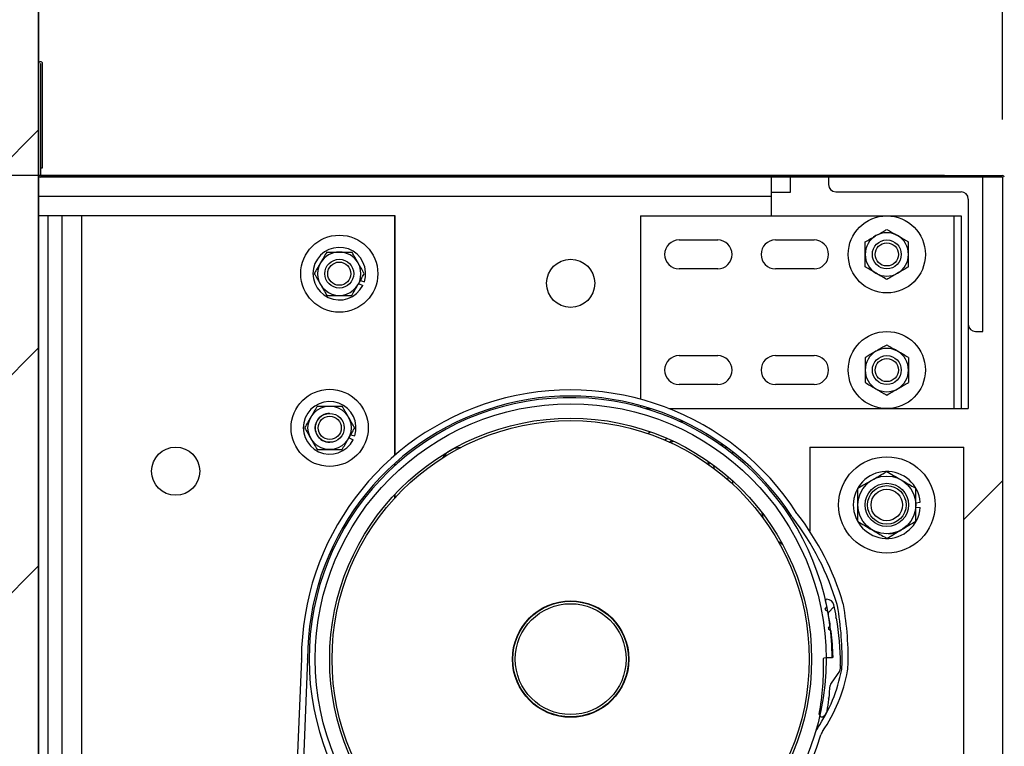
# Model space of a CAD drawing. Header units: inches. Extents: x 170 to 312, y 215 to 248.
# Tile 41 of 216: x 185.349 to 186.147, y 224.423 to 225.012. Entities that reach past the tile are written whole.
import ezdxf

# ---------------------------------------------------------------- set-up
doc = ezdxf.new("R2010")
doc.units = ezdxf.units.IN
doc.header["$LTSCALE"] = 0.25
doc.header["$MEASUREMENT"] = 0
doc.layers.add('ANNOTATIONS', color=1, linetype='Continuous')
doc.layers.add('STANDARD MOTOR RH', color=7, linetype='Continuous')
doc.styles.add('ARIAL', font='arial.ttf', dxfattribs={"height": 0.09375})
doc.dimstyles.new('STANDARD$0', dxfattribs={"dimtxt": 0.09375, "dimasz": 0.09375, "dimexe": 0.03125, "dimexo": 0.046875, "dimgap": 0.09, "dimtad": 0, "dimtih": 1, "dimtoh": 1, "dimdec": 4, "dimzin": 0, "dimdsep": 46, "dimtxsty": 'ARIAL', "dimcen": 0.09, "dimadec": 0, "dimazin": 0, "dimtfac": 1, "dimtdec": 4, "dimtofl": 0, "dimtmove": 0, "dimatfit": 1, "dimfxl": 1, "dimtolj": 1, "dimtzin": 0, "dimarcsym": 0})

# ---------------------------------------------------------------- blocks, each defined once
blk = doc.blocks.new('*D295')
at = {"layer": 'ANNOTATIONS', "color": 0, "lineweight": -2, "transparency": 16777216}
for p, q in [((184.26287, 225.07136), (184.26287, 225.16511)), ((184.26287, 225.16511), (184.35662, 225.16511)), ((185.31861, 224.97761), (184.23162, 224.97761)), ((186.09826, 224.88534), (184.23162, 224.88534)), ((184.26287, 224.79159), (184.26287, 224.69784))]:
    blk.add_line(p, q, dxfattribs=at)
at = {"layer": 'ANNOTATIONS', "color": 0, "transparency": 16777216}
for points in [[(184.24724, 225.07136), (184.27849, 225.07136), (184.26287, 224.97761)], [(184.24724, 224.79159), (184.27849, 224.79159), (184.26287, 224.88534)]]:
    blk.add_solid(points, dxfattribs=at)
at = {"layer": 'defpoints', "color": 0, "transparency": 16777216}
for p in [(185.36548, 224.97761), (184.26287, 224.88534), (186.14514, 224.88534)]:
    blk.add_point(p, dxfattribs=at)
at = {"layer": 'ANNOTATIONS', "color": 0, "transparency": 16777216, "insert": (184.60531, 225.16511), "char_height": 0.09375, "attachment_point": 5, "style": 'ARIAL'}
blk.add_mtext('\\A1;1 1/2"', dxfattribs=at)
blk = doc.blocks.new('*D272')
at = {"layer": 'ANNOTATIONS', "color": 0, "lineweight": -2, "transparency": 16777216}
for p, q in [((185.36241, 225.02291), (185.36241, 225.58681)), ((186.14514, 224.93074), (186.14514, 225.58681)), ((185.45616, 225.55556), (185.46626, 225.55556)), ((186.05139, 225.55556), (186.03648, 225.55556))]:
    blk.add_line(p, q, dxfattribs=at)
at = {"layer": 'ANNOTATIONS', "color": 0, "transparency": 16777216}
for points in [[(185.45616, 225.57118), (185.45616, 225.53993), (185.36241, 225.55556)], [(186.05139, 225.57118), (186.05139, 225.53993), (186.14514, 225.55556)]]:
    blk.add_solid(points, dxfattribs=at)
at = {"layer": 'defpoints', "color": 0, "transparency": 16777216}
for p in [(186.14514, 225.55556), (185.36241, 224.97604), (186.14514, 224.88386)]:
    blk.add_point(p, dxfattribs=at)
at = {"layer": 'ANNOTATIONS', "color": 0, "transparency": 16777216, "insert": (185.75137, 225.55556), "char_height": 0.09375, "attachment_point": 5, "style": 'ARIAL'}
blk.add_mtext('\\A1;12 3/4"', dxfattribs=at)
blk = doc.blocks.new('*D273')
at = {"layer": 'ANNOTATIONS', "color": 0, "lineweight": -2, "transparency": 16777216}
for p, q in [((186.19201, 224.88534), (186.59054, 224.88534)), ((186.55929, 224.79159), (186.55929, 224.63171)), ((186.55929, 224.19489), (186.55929, 224.35476)), ((186.19201, 224.10114), (186.59054, 224.10114))]:
    blk.add_line(p, q, dxfattribs=at)
at = {"layer": 'ANNOTATIONS', "color": 0, "transparency": 16777216}
for points in [[(186.54366, 224.79159), (186.57491, 224.79159), (186.55929, 224.88534)], [(186.54366, 224.19489), (186.57491, 224.19489), (186.55929, 224.10114)]]:
    blk.add_solid(points, dxfattribs=at)
at = {"layer": 'defpoints', "color": 0, "transparency": 16777216}
for p in [(186.14514, 224.88534), (186.14514, 224.10114), (186.55929, 224.10114)]:
    blk.add_point(p, dxfattribs=at)
at = {"layer": 'ANNOTATIONS', "color": 0, "transparency": 16777216, "insert": (186.55929, 224.49324), "char_height": 0.09375, "attachment_point": 5, "style": 'ARIAL'}
blk.add_mtext('\\A1;12 1/2"', dxfattribs=at)
blk = doc.blocks.new('*D274')
at = {"layer": 'ANNOTATIONS', "color": 0, "lineweight": -2, "transparency": 16777216}
for p, q in [((186.19349, 224.88534), (186.59054, 224.88534)), ((186.55929, 224.79159), (186.55929, 224.63171)), ((186.55929, 224.19489), (186.55929, 224.35476)), ((186.19201, 224.10114), (186.59054, 224.10114))]:
    blk.add_line(p, q, dxfattribs=at)
at = {"layer": 'ANNOTATIONS', "color": 0, "transparency": 16777216}
for points in [[(186.54366, 224.79159), (186.57491, 224.79159), (186.55929, 224.88534)], [(186.54366, 224.19489), (186.57491, 224.19489), (186.55929, 224.10114)]]:
    blk.add_solid(points, dxfattribs=at)
at = {"layer": 'defpoints', "color": 0, "transparency": 16777216}
for p in [(186.14661, 224.88534), (186.14514, 224.10114), (186.55929, 224.10114)]:
    blk.add_point(p, dxfattribs=at)
at = {"layer": 'ANNOTATIONS', "color": 0, "transparency": 16777216, "insert": (186.55929, 224.49324), "char_height": 0.09375, "attachment_point": 5, "style": 'ARIAL'}
blk.add_mtext('\\A1;12 1/2"', dxfattribs=at)
blk = doc.blocks.new('*D276')
at = {"layer": 'ANNOTATIONS', "color": 0, "lineweight": -2, "transparency": 16777216}
for p, q in [((186.19201, 224.88534), (187.02662, 224.88534)), ((186.99537, 224.79159), (186.99537, 224.28873)), ((186.99537, 223.50886), (186.99537, 224.01172)), ((185.41076, 223.41511), (187.02662, 223.41511))]:
    blk.add_line(p, q, dxfattribs=at)
at = {"layer": 'ANNOTATIONS', "color": 0, "transparency": 16777216}
for points in [[(186.97975, 224.79159), (187.011, 224.79159), (186.99537, 224.88534)], [(186.97975, 223.50886), (187.011, 223.50886), (186.99537, 223.41511)]]:
    blk.add_solid(points, dxfattribs=at)
at = {"layer": 'defpoints', "color": 0, "transparency": 16777216}
for p in [(186.14514, 224.88534), (186.99537, 224.88534), (185.36389, 223.41511)]:
    blk.add_point(p, dxfattribs=at)
at = {"layer": 'ANNOTATIONS', "color": 0, "transparency": 16777216, "insert": (186.99537, 224.15023), "char_height": 0.09375, "attachment_point": 5, "style": 'ARIAL'}
blk.add_mtext('\\A1;23 1/2"', dxfattribs=at)

msp = doc.modelspace()

# ---------------------------------------------------------------- hatches: boundary and pattern name
at = {"layer": 'STANDARD MOTOR RH'}
h = msp.add_hatch(dxfattribs=at)
h.set_pattern_fill('ANSI31', color=256, style=0)
h.set_pattern_definition([(45, (0.06046, -31.62213), (-0.08838835, 0.08838835), [])])
edge = h.paths.add_edge_path()
edge.add_line((184.84826, 226.02602), (184.84826, 223.41511))
edge.add_line((184.84826, 223.41511), (185.36389, 223.41511))
edge.add_line((185.36389, 226.02602), (185.36389, 223.41511))
edge = h.paths.add_edge_path()
edge.add_line((184.80187, 226.02602), (185.08898, 226.02602))
edge.add_line((185.08898, 226.02602), (185.08898, 225.95732))
edge.add_line((185.08898, 225.95732), (185.12739, 226.09068))
edge.add_line((185.12739, 226.09068), (185.12739, 226.02602))
edge.add_line((185.12739, 226.02602), (185.42258, 226.02602))
h = msp.add_hatch(dxfattribs=at)
h.set_pattern_fill('ANSI38', color=256, style=0)
h.set_pattern_definition([(45, (183.51381, 206.48444), (-0.08838835, 0.08838835), []), (135, (183.51381, 206.48444), (-0.26516504, 0.08838835), [0.3125, -0.1875])])
edge = h.paths.add_edge_path(flags=0)
edge.add_arc((185.78142, 224.48773), 0.21875, -10.27123, 1.55849, ccw=False)
edge.add_arc((185.99859, 224.44838), 0.00195, 169.73019, 290.16651)
edge.add_arc((185.99724, 224.45204), 0.00586, 290.16786, 350.61117)
edge.add_arc((185.78142, 224.48773), 0.22461, 350.61117, 353.06275)
edge.add_line((186.00439, 224.4606), (186.00384, 224.46129))
edge.add_line((186.00384, 224.46129), (186.00453, 224.46184))
edge.add_arc((185.78142, 224.48773), 0.22461, 353.38092, 355.94315)
edge.add_arc((186.00936, 224.47156), 0.00391, 144.58538, 175.94315, ccw=False)
edge.add_line((186.00618, 224.47383), (186.01311, 224.48357))
edge.add_arc((186.00993, 224.48584), 0.00391, 324.58538, 359.52528)
edge.add_arc((185.78142, 224.48773), 0.23242, 359.52528, 360.0672)
edge.add_line((186.01384, 224.488), (186.01322, 224.48863))
edge.add_line((186.01322, 224.48863), (186.01384, 224.48925))
edge.add_arc((185.78142, 224.48773), 0.23242, 0.37559, 9.56785)
edge.add_line((186.01061, 224.52636), (186.00989, 224.52687))
edge.add_line((186.00989, 224.52687), (186.0104, 224.52759))
edge.add_arc((185.78142, 224.48773), 0.23242, 9.87553, 12.26845)
edge.add_arc((186.00281, 224.53587), 0.00586, 12.26845, 91.33603)
edge.add_arc((186.0027, 224.54075), 0.000977, 91.33603, 193.47583)
edge.add_arc((185.78142, 224.48773), 0.22656, 12.34494, 13.47583, ccw=False)
edge.add_arc((186.00213, 224.53603), 0.000625, -33.27759, 12.34494, ccw=False)
edge.add_line((186.00266, 224.53569), (186.00144, 224.53383))
edge.add_arc((186.00196, 224.53349), 0.000625, 146.72241, 236.72182)
edge.add_line((186.00162, 224.53296), (186.00348, 224.53174))
edge.add_arc((186.00313, 224.53122), 0.000625, 11.09851, 56.72182, ccw=False)
edge.add_arc((185.78142, 224.48773), 0.22656, 8.34495, 11.09851, ccw=False)
edge.add_arc((186.00497, 224.52052), 0.000625, -37.27826, 8.34495, ccw=False)
edge.add_line((186.00546, 224.52014), (186.00412, 224.51837))
edge.add_arc((186.00461, 224.51799), 0.000625, 142.72174, 232.72211)
edge.add_line((186.00423, 224.51749), (186.00601, 224.51615))
edge.add_arc((186.00563, 224.51565), 0.000625, 7.09848, 52.72211, ccw=False)
edge.add_arc((185.78142, 224.48773), 0.22656, 1.88019, 7.09848, ccw=False)
edge.add_arc((186.00724, 224.49514), 0.000625, -88.27838, 1.88019, ccw=False)
edge.add_line((186.00726, 224.49452), (186.0007, 224.49432))
edge.add_arc((186.00071, 224.49369), 0.000625, 91.72162, 181.55849)

# ---------------------------------------------------------------- linework, layer by layer
for p, q in [((185.36389, 220.41511), (185.36389, 226.02602)), ((185.36389, 226.02602), (185.36389, 223.41511)), ((185.36536, 224.97601), (185.36536, 224.88534)), ((185.36561, 224.89168), (185.36561, 224.97601)), ((185.36708, 224.89168), (185.36708, 224.97601)), ((185.36561, 224.89168), (185.36708, 224.89168)), ((186.14514, 224.88386), (185.36389, 224.88386)), ((185.36536, 224.88534), (186.14514, 224.88534)), ((185.95764, 224.88386), (185.95764, 224.85261)), ((185.97326, 224.87183), (185.97326, 224.88386)), ((186.00414, 224.88386), (186.00414, 224.878)), ((186.12914, 224.75886), (186.12914, 224.88386)), ((186.14514, 224.88386), (186.14514, 224.10261)), ((185.95764, 224.86824), (185.36389, 224.86824)), ((185.95764, 224.87183), (185.97326, 224.87183)), ((186.01, 224.87214), (186.11156, 224.87214)), ((186.11742, 224.86628), (186.11742, 224.69636)), ((185.65289, 224.85261), (185.36389, 224.85261)), ((185.37132, 224.85261), (185.37132, 223.98124)), ((185.38304, 224.10261), (185.38304, 224.85261)), ((185.39867, 224.85261), (185.39867, 224.10261)), ((185.65257, 224.65843), (185.65257, 224.85261)), ((185.65289, 224.6587), (185.65289, 224.85261)), ((185.8518, 224.85261), (185.8518, 224.70396)), ((185.8518, 224.85261), (186.11156, 224.85261)), ((186.1057, 224.85261), (186.1057, 224.69636)), ((186.11156, 224.85261), (186.11156, 224.69636)), ((185.88305, 224.83308), (185.9143, 224.83308)), ((185.96117, 224.83308), (185.99242, 224.83308)), ((185.9143, 224.80964), (185.88305, 224.80964)), ((185.99242, 224.80964), (185.96117, 224.80964)), ((185.62331, 224.79777), (185.62666, 224.79607)), ((185.62472, 224.8002), (185.62794, 224.79916)), ((186.12328, 224.75886), (186.12914, 224.75886)), ((185.88305, 224.73933), (185.9143, 224.73933)), ((185.96117, 224.73933), (185.99242, 224.73933)), ((185.9143, 224.71589), (185.88305, 224.71589)), ((185.99242, 224.71589), (185.96117, 224.71589)), ((185.8518, 224.69885), (185.8518, 224.69748)), ((185.85766, 224.69715), (185.85766, 224.69636)), ((185.85567, 224.69636), (185.86017, 224.69636)), ((185.87484, 224.69636), (186.11742, 224.69636)), ((185.88281, 224.6862), (185.88606, 224.68617)), ((185.6155, 224.67277), (185.61885, 224.67106)), ((185.61691, 224.6752), (185.62013, 224.67416)), ((185.85782, 224.67615), (185.85955, 224.67762)), ((185.87109, 224.67105), (185.87343, 224.67217)), ((185.87504, 224.66905), (185.87692, 224.67013)), ((185.91676, 224.66844), (185.91841, 224.66565)), ((185.98889, 224.66511), (186.11389, 224.66511)), ((185.98889, 224.66511), (185.98889, 224.59695)), ((186.11389, 224.32136), (186.11389, 224.66511)), ((185.92231, 224.66445), (185.91969, 224.66473)), ((185.92639, 224.66135), (185.92639, 224.65966)), ((185.65257, 224.65008), (185.65257, 224.65187)), ((185.65289, 224.65036), (185.65289, 224.65215)), ((185.90744, 224.65021), (185.90744, 224.65274)), ((185.91095, 224.65051), (185.91115, 224.64793)), ((185.92639, 224.63788), (185.92639, 224.63523)), ((186.14514, 224.63777), (186.11389, 224.60652)), ((185.65257, 224.62387), (185.65257, 224.62674)), ((185.65289, 224.62421), (185.65289, 224.62707)), ((186.07482, 224.62008), (186.07846, 224.62037)), ((186.07482, 224.61639), (186.07846, 224.61611)), ((186.00144, 224.53383), (186.00266, 224.53569)), ((186.00348, 224.53174), (186.00162, 224.53296)), ((186.0104, 224.52759), (186.00989, 224.52687)), ((186.00989, 224.52687), (186.01061, 224.52636)), ((186.01115, 224.523), (186.01115, 224.523)), ((186.00412, 224.51837), (186.00546, 224.52014)), ((186.00601, 224.51615), (186.00423, 224.51749)), ((185.57693, 224.49333), (185.53973, 223.57286)), ((185.58185, 224.49314), (185.54465, 223.57286)), ((186.0007, 224.49432), (186.00726, 224.49452)), ((186.00216, 224.49448), (186.00708, 224.49451)), ((186.01384, 224.48925), (186.01322, 224.48863)), ((186.01311, 224.48357), (186.00618, 224.47383)), ((186.01322, 224.48863), (186.01384, 224.488)), ((186.00453, 224.46184), (186.00384, 224.46129)), ((186.00384, 224.46129), (186.00439, 224.4606)), ((186.00395, 224.45722), (186.00395, 224.45722))]:
    msp.add_line(p, q, dxfattribs=at)
at = {"layer": 'STANDARD MOTOR RH', "flags": 128}
for points in [[(185.87562, 224.66905), (185.87794, 224.6698), (185.87839, 224.66992)], [(185.90715, 224.65085), (185.90664, 224.65323), (185.90652, 224.65368)], [(185.92261, 224.64121), (185.92252, 224.64065), (185.9222, 224.63899)], [(185.95147, 224.60703), (185.95145, 224.60709), (185.95036, 224.61178)], [(185.96712, 224.5858), (185.96423, 224.58794), (185.96325, 224.58876)]]:
    msp.add_lwpolyline(points, dxfattribs=at)
at = {"layer": 'STANDARD MOTOR RH'}
for centre, radius in [((186.05139, 224.82136), 0.03125), ((185.60764, 224.80574), 0.03125), ((186.05139, 224.82136), 0.01172), ((186.05139, 224.82136), 0.00939), ((185.60764, 224.80574), 0.01172), ((185.79514, 224.79793), 0.01953), ((185.60764, 224.80574), 0.00939), ((186.05139, 224.72761), 0.03125), ((186.05139, 224.72761), 0.01172), ((186.05139, 224.72761), 0.00939), ((185.59982, 224.68074), 0.03125), ((185.59982, 224.68074), 0.01756), ((185.79514, 224.49324), 0.20703), ((185.59989, 224.68074), 0.01172), ((185.59989, 224.68074), 0.00939), ((185.79514, 224.49324), 0.19531), ((185.79514, 224.49324), 0.19336), ((185.47502, 224.64558), 0.01953), ((186.05139, 224.61824), 0.03906), ((186.05139, 224.61824), 0.02344), ((186.05139, 224.61824), 0.01758), ((186.05139, 224.61824), 0.01563), ((186.05139, 224.61824), 0.01276), ((185.79514, 224.49324), 0.04719), ((185.79514, 224.49324), 0.04688), ((185.79514, 224.49324), 0.04492)]:
    msp.add_circle(centre, radius, dxfattribs=at)
for centre, radius, start, end in [((185.36548, 224.97601), 0.0016, 0, 180), ((185.36548, 224.97601), 0.000123, 0, 180), ((185.36536, 224.88534), 0.00148, 180, 270), ((186.14514, 224.88386), 0.00148, 0, 90), ((186.01, 224.878), 0.00586, 180, 270), ((186.11156, 224.86628), 0.00586, 0, 90), ((185.88305, 224.82136), 0.01172, 90, 270), ((185.9143, 224.82136), 0.01172, 270, 90), ((185.96117, 224.82136), 0.01172, 90, 270), ((185.99242, 224.82136), 0.01172, 270, 90), ((186.05139, 224.82136), 0.01756, 120, 239.99999), ((186.05139, 224.82136), 0.01756, 60, 120), ((186.05139, 224.82136), 0.01756, 300, 60.00001), ((185.60764, 224.80574), 0.02134, 342.05172, 333.05172), ((185.60764, 224.80574), 0.01756, 30, 150.00001), ((185.60764, 224.80574), 0.01756, 150, 30), ((186.05139, 224.82136), 0.01756, 240, 300), ((186.12328, 224.76472), 0.00586, 180, 270), ((186.05139, 224.72761), 0.01756, 60, 120), ((185.88305, 224.72761), 0.01172, 90, 270), ((185.9143, 224.72761), 0.01172, 270, 90), ((185.96117, 224.72761), 0.01172, 90, 270), ((185.99242, 224.72761), 0.01172, 270, 90), ((186.05139, 224.72761), 0.01756, 120, 239.99999), ((186.05139, 224.72761), 0.01756, 300, 60.00001), ((185.79514, 224.49324), 0.2182, 32.79648, 179.97526), ((185.79514, 224.49324), 0.21328, 32.79648, 179.97526), ((185.79514, 224.49324), 0.21195, 0.34441, 343.1474), ((186.05139, 224.72761), 0.01756, 240, 300), ((185.59982, 224.68074), 0.02134, 342.05172, 333.05172), ((185.59982, 224.68074), 0.01172, 90, 270.14014), ((185.70627, 224.64716), 0.01758, 91.46319, 148.53681), ((186.05139, 224.61824), 0.02716, 4.4994, 355.50026), ((185.98733, 224.61708), 0.01044, 212.79648, 217.73461), ((185.80656, 224.47719), 0.21814, 16.44603, 37.73461), ((185.98733, 224.61708), 0.01536, 212.79648, 217.73461), ((185.80656, 224.47719), 0.21322, 16.44603, 37.73461), ((186.05139, 224.61824), 0.02344, 273.34701, 300), ((186.0027, 224.54075), 0.000977, 91.33603, 193.47583), ((185.78142, 224.48773), 0.22656, 12.34494, 13.47583), ((186.00281, 224.53587), 0.00586, 12.26845, 91.33603), ((185.78142, 224.48773), 0.23242, 9.87553, 12.26845), ((186.00104, 224.5346), 0.01044, 10.44437, 16.44603), ((186.00104, 224.5346), 0.01536, 10.44437, 16.44603), ((185.78382, 224.49456), 0.23624, 357.95753, 10.44437), ((186.00196, 224.53349), 0.000625, 146.72241, 236.72182), ((186.00213, 224.53603), 0.000625, 326.72241, 12.34494), ((186.00313, 224.53122), 0.000625, 11.09851, 56.72182), ((185.78142, 224.48773), 0.22656, 8.34495, 11.09851), ((185.78382, 224.49456), 0.23132, 357.95753, 10.44437), ((185.78142, 224.48773), 0.23242, 0.37559, 9.56785), ((186.00461, 224.51799), 0.000625, 142.72174, 232.72211), ((186.00497, 224.52052), 0.000625, 322.72174, 8.34495), ((186.00563, 224.51565), 0.000625, 7.09848, 52.72211), ((185.78142, 224.48773), 0.22656, 1.88019, 7.09848), ((185.5665, 224.49334), 0.01044, 359.27614, 359.97526), ((185.5665, 224.49334), 0.01536, 359.27614, 359.97526), ((185.78142, 224.48773), 0.21875, 349.72877, 1.55849), ((186.00071, 224.49369), 0.000625, 91.72162, 181.55849), ((186.00724, 224.49514), 0.000625, 271.72162, 1.88019), ((185.88943, 224.5088), 0.12768, 325.9743, 349.12583), ((185.88943, 224.5088), 0.1326, 325.9743, 349.12583), ((186.00993, 224.48584), 0.00391, 324.58538, 359.52528), ((185.78142, 224.48773), 0.23242, 359.52528, 0.0672), ((186.00456, 224.48669), 0.01044, 349.12583, 357.95753), ((186.00456, 224.48669), 0.01536, 349.12583, 357.95753), ((186.00936, 224.47156), 0.00391, 144.58538, 175.94315), ((185.78142, 224.48773), 0.22461, 353.38092, 355.94315), ((185.78142, 224.48773), 0.22461, 350.61117, 353.06275), ((185.99724, 224.45204), 0.00586, 290.16786, 350.61117), ((185.99859, 224.44838), 0.00195, 169.73019, 290.16651), ((186.00798, 224.42876), 0.01536, 145.9743, 163.1474), ((186.00798, 224.42876), 0.01044, 145.9743, 163.1474)]:
    msp.add_arc(centre, radius, start, end, dxfattribs=at)
for points, knots in [([(186.0426, 224.83657), (186.04383, 224.83728), (186.04633, 224.83872), (186.04924, 224.8404), (186.0509, 224.84136), (186.05139, 224.84164)], [0, 0, 0, 0, 0.405747, 0.826139, 1, 1, 1, 1]), ([(186.05139, 224.84164), (186.05275, 224.84085), (186.05553, 224.83925), (186.05856, 224.8375), (186.06012, 224.8366), (186.06017, 224.83657)], [0, 0, 0, 0, 0.484053, 0.985632, 1, 1, 1, 1]), ([(186.03382, 224.8315), (186.03519, 224.83229), (186.03797, 224.83389), (186.041, 224.83565), (186.04256, 224.83655), (186.0426, 224.83657)], [0, 0, 0, 0, 0.483959, 0.985632, 1, 1, 1, 1]), ([(186.06017, 224.83657), (186.06139, 224.83586), (186.06389, 224.83442), (186.0668, 224.83274), (186.06846, 224.83178), (186.06895, 224.8315)], [0, 0, 0, 0, 0.40572, 0.826139, 1, 1, 1, 1]), ([(186.03382, 224.82136), (186.03382, 224.82159), (186.03382, 224.82442), (186.03382, 224.8279), (186.03382, 224.8309), (186.03382, 224.8315)], [0, 0, 0, 0, 0.065993, 0.812917, 1, 1, 1, 1]), ([(186.06895, 224.82136), (186.06895, 224.82159), (186.06895, 224.82442), (186.06895, 224.8279), (186.06895, 224.8309), (186.06895, 224.8315)], [0, 0, 0, 0, 0.065993, 0.812917, 1, 1, 1, 1]), ([(185.5975, 224.8233), (185.59671, 224.82194), (185.5951, 224.81916), (185.59335, 224.81612), (185.59245, 224.81456), (185.59243, 224.81452)], [0, 0, 0, 0, 0.4840327, 0.9856318, 1, 1, 1, 1]), ([(185.5975, 224.8233), (185.59835, 224.8233), (185.60158, 224.8233), (185.60507, 224.8233), (185.60764, 224.8233)], [0, 0, 0, 0, 0.266112, 1, 1, 1, 1]), ([(185.60764, 224.8233), (185.60787, 224.8233), (185.6107, 224.8233), (185.61417, 224.8233), (185.61717, 224.8233), (185.61778, 224.8233)], [0, 0, 0, 0, 0.066046, 0.812822, 1, 1, 1, 1]), ([(185.62285, 224.81452), (185.62214, 224.81575), (185.62069, 224.81825), (185.61901, 224.82116), (185.61806, 224.82281), (185.61778, 224.8233)], [0, 0, 0, 0, 0.405748, 0.82612, 1, 1, 1, 1]), ([(186.03382, 224.81122), (186.03382, 224.81208), (186.03382, 224.8153), (186.03382, 224.8188), (186.03382, 224.82136)], [0, 0, 0, 0, 0.266165, 1, 1, 1, 1]), ([(186.06895, 224.81122), (186.06895, 224.81208), (186.06895, 224.8153), (186.06895, 224.8188), (186.06895, 224.82136)], [0, 0, 0, 0, 0.266165, 1, 1, 1, 1]), ([(185.59243, 224.81452), (185.59172, 224.81329), (185.59027, 224.81079), (185.5886, 224.80788), (185.58764, 224.80622), (185.58736, 224.80574)], [0, 0, 0, 0, 0.405748, 0.826113, 1, 1, 1, 1]), ([(185.62792, 224.80574), (185.62713, 224.8071), (185.62552, 224.80988), (185.62377, 224.81292), (185.62287, 224.81448), (185.62285, 224.81452)], [0, 0, 0, 0, 0.4840327, 0.9856318, 1, 1, 1, 1]), ([(186.0426, 224.80615), (186.04138, 224.80686), (186.03888, 224.8083), (186.03597, 224.80998), (186.03431, 224.81094), (186.03382, 224.81122)], [0, 0, 0, 0, 0.40572, 0.826139, 1, 1, 1, 1]), ([(186.06895, 224.81122), (186.06758, 224.81044), (186.06481, 224.80883), (186.06177, 224.80708), (186.06021, 224.80618), (186.06017, 224.80615)], [0, 0, 0, 0, 0.483959, 0.985632, 1, 1, 1, 1]), ([(185.58736, 224.80574), (185.58814, 224.80437), (185.58975, 224.80159), (185.5915, 224.79856), (185.5924, 224.797), (185.59243, 224.79696)], [0, 0, 0, 0, 0.483955, 0.985633, 1, 1, 1, 1]), ([(185.62285, 224.79696), (185.62355, 224.79818), (185.625, 224.80068), (185.62668, 224.80359), (185.62764, 224.80525), (185.62792, 224.80574)], [0, 0, 0, 0, 0.405675, 0.826075, 1, 1, 1, 1]), ([(186.05139, 224.80108), (186.05002, 224.80187), (186.04724, 224.80347), (186.04421, 224.80523), (186.04265, 224.80613), (186.0426, 224.80615)], [0, 0, 0, 0, 0.483959, 0.985632, 1, 1, 1, 1]), ([(186.06017, 224.80615), (186.05894, 224.80544), (186.05644, 224.804), (186.05353, 224.80232), (186.05187, 224.80136), (186.05139, 224.80108)], [0, 0, 0, 0, 0.405747, 0.826139, 1, 1, 1, 1]), ([(185.59243, 224.79696), (185.59314, 224.79573), (185.59458, 224.79323), (185.59626, 224.79032), (185.59722, 224.78866), (185.5975, 224.78818)], [0, 0, 0, 0, 0.405701, 0.826067, 1, 1, 1, 1]), ([(185.61778, 224.78818), (185.61856, 224.78954), (185.62017, 224.79232), (185.62192, 224.79535), (185.62282, 224.79691), (185.62285, 224.79696)], [0, 0, 0, 0, 0.483978, 0.985632, 1, 1, 1, 1]), ([(185.5975, 224.78818), (185.59835, 224.78818), (185.60158, 224.78818), (185.60507, 224.78818), (185.60764, 224.78818)], [0, 0, 0, 0, 0.266112, 1, 1, 1, 1]), ([(185.60764, 224.78818), (185.60787, 224.78818), (185.6107, 224.78818), (185.61417, 224.78818), (185.61717, 224.78818), (185.61778, 224.78818)], [0, 0, 0, 0, 0.066046, 0.812822, 1, 1, 1, 1]), ([(186.05139, 224.74789), (186.05002, 224.7471), (186.04724, 224.7455), (186.04421, 224.74375), (186.04265, 224.74285), (186.0426, 224.74282)], [0, 0, 0, 0, 0.483959, 0.985632, 1, 1, 1, 1]), ([(186.06017, 224.74282), (186.05894, 224.74353), (186.05644, 224.74497), (186.05353, 224.74665), (186.05187, 224.74761), (186.05139, 224.74789)], [0, 0, 0, 0, 0.405747, 0.826139, 1, 1, 1, 1]), ([(186.0426, 224.74282), (186.04138, 224.74211), (186.03888, 224.74067), (186.03597, 224.73899), (186.03431, 224.73803), (186.03382, 224.73775)], [0, 0, 0, 0, 0.40572, 0.826139, 1, 1, 1, 1]), ([(186.03382, 224.73775), (186.03382, 224.73689), (186.03382, 224.73367), (186.03382, 224.73018), (186.03382, 224.72761)], [0, 0, 0, 0, 0.266165, 1, 1, 1, 1]), ([(186.06895, 224.73775), (186.06758, 224.73854), (186.06481, 224.74014), (186.06177, 224.7419), (186.06021, 224.7428), (186.06017, 224.74282)], [0, 0, 0, 0, 0.483959, 0.985632, 1, 1, 1, 1]), ([(186.06895, 224.73775), (186.06895, 224.73689), (186.06895, 224.73367), (186.06895, 224.73018), (186.06895, 224.72761)], [0, 0, 0, 0, 0.266165, 1, 1, 1, 1]), ([(186.03382, 224.72761), (186.03382, 224.72738), (186.03382, 224.72455), (186.03382, 224.72108), (186.03382, 224.71807), (186.03382, 224.71747)], [0, 0, 0, 0, 0.065993, 0.812917, 1, 1, 1, 1]), ([(186.06895, 224.72761), (186.06895, 224.72738), (186.06895, 224.72455), (186.06895, 224.72108), (186.06895, 224.71807), (186.06895, 224.71747)], [0, 0, 0, 0, 0.065993, 0.812917, 1, 1, 1, 1]), ([(186.03382, 224.71747), (186.03519, 224.71669), (186.03797, 224.71508), (186.041, 224.71333), (186.04256, 224.71243), (186.0426, 224.7124)], [0, 0, 0, 0, 0.483959, 0.985632, 1, 1, 1, 1]), ([(186.06017, 224.7124), (186.06139, 224.71311), (186.06389, 224.71455), (186.0668, 224.71624), (186.06846, 224.71719), (186.06895, 224.71747)], [0, 0, 0, 0, 0.40572, 0.826139, 1, 1, 1, 1]), ([(186.0426, 224.7124), (186.04383, 224.71169), (186.04633, 224.71025), (186.04924, 224.70857), (186.0509, 224.70761), (186.05139, 224.70733)], [0, 0, 0, 0, 0.405747, 0.826139, 1, 1, 1, 1]), ([(186.05139, 224.70733), (186.05275, 224.70812), (186.05553, 224.70972), (186.05856, 224.71148), (186.06012, 224.71238), (186.06017, 224.7124)], [0, 0, 0, 0, 0.484053, 0.985632, 1, 1, 1, 1]), ([(185.58968, 224.6983), (185.58889, 224.69694), (185.58729, 224.69416), (185.58555, 224.69112), (185.58464, 224.68956), (185.58461, 224.68952)], [0, 0, 0, 0, 0.483978, 0.985575, 1, 1, 1, 1]), ([(185.58968, 224.6983), (185.59054, 224.6983), (185.59376, 224.6983), (185.59726, 224.6983), (185.59982, 224.6983)], [0, 0, 0, 0, 0.266219, 1, 1, 1, 1]), ([(185.59982, 224.6983), (185.60005, 224.6983), (185.60288, 224.6983), (185.60636, 224.6983), (185.60936, 224.6983), (185.60996, 224.6983)], [0, 0, 0, 0, 0.066046, 0.812928, 1, 1, 1, 1]), ([(185.61503, 224.68952), (185.61432, 224.69075), (185.61288, 224.69325), (185.6112, 224.69616), (185.61024, 224.69781), (185.60996, 224.6983)], [0, 0, 0, 0, 0.405748, 0.826113, 1, 1, 1, 1]), ([(185.58461, 224.68952), (185.5839, 224.68829), (185.58246, 224.68579), (185.58078, 224.68288), (185.57982, 224.68122), (185.57954, 224.68074)], [0, 0, 0, 0, 0.405694, 0.826067, 1, 1, 1, 1]), ([(185.6201, 224.68074), (185.61932, 224.6821), (185.61771, 224.68488), (185.61596, 224.68792), (185.61506, 224.68948), (185.61503, 224.68952)], [0, 0, 0, 0, 0.483978, 0.985632, 1, 1, 1, 1]), ([(185.57954, 224.68074), (185.58033, 224.67937), (185.58194, 224.6766), (185.58369, 224.67356), (185.58459, 224.672), (185.58461, 224.67196)], [0, 0, 0, 0, 0.4840327, 0.9856318, 1, 1, 1, 1]), ([(185.61503, 224.67196), (185.61574, 224.67318), (185.61718, 224.67568), (185.61887, 224.67859), (185.61982, 224.68025), (185.6201, 224.68074)], [0, 0, 0, 0, 0.405748, 0.82612, 1, 1, 1, 1]), ([(185.58461, 224.67196), (185.58532, 224.67073), (185.58677, 224.66823), (185.58845, 224.66532), (185.5894, 224.66366), (185.58968, 224.66318)], [0, 0, 0, 0, 0.4057471, 0.8261649, 1, 1, 1, 1]), ([(185.60996, 224.66318), (185.61075, 224.66454), (185.61235, 224.66732), (185.61411, 224.67035), (185.61501, 224.67191), (185.61503, 224.67196)], [0, 0, 0, 0, 0.4840327, 0.9856318, 1, 1, 1, 1]), ([(185.58968, 224.66318), (185.59054, 224.66318), (185.59376, 224.66318), (185.59726, 224.66318), (185.59982, 224.66318)], [0, 0, 0, 0, 0.266219, 1, 1, 1, 1]), ([(185.59982, 224.66318), (185.60005, 224.66318), (185.60288, 224.66318), (185.60636, 224.66318), (185.60936, 224.66318), (185.60996, 224.66318)], [0, 0, 0, 0, 0.066046, 0.812928, 1, 1, 1, 1]), ([(186.03967, 224.63854), (186.04131, 224.63948), (186.04465, 224.64141), (186.04853, 224.64365), (186.05074, 224.64493), (186.05139, 224.6453)], [0, 0, 0, 0, 0.406324, 0.827252, 1, 1, 1, 1]), ([(186.05139, 224.6453), (186.05321, 224.64425), (186.05692, 224.64211), (186.06097, 224.63977), (186.06305, 224.63857), (186.0631, 224.63854)], [0, 0, 0, 0, 0.4843425, 0.9863147, 1, 1, 1, 1]), ([(186.02795, 224.63177), (186.02977, 224.63282), (186.03348, 224.63496), (186.03753, 224.6373), (186.03961, 224.6385), (186.03967, 224.63854)], [0, 0, 0, 0, 0.4843425, 0.9863147, 1, 1, 1, 1]), ([(186.0631, 224.63854), (186.06474, 224.63759), (186.06808, 224.63566), (186.07197, 224.63342), (186.07418, 224.63214), (186.07482, 224.63177)], [0, 0, 0, 0, 0.406295, 0.827264, 1, 1, 1, 1]), ([(186.02795, 224.61824), (186.02795, 224.61855), (186.02795, 224.62058), (186.02795, 224.62436), (186.02795, 224.62854), (186.02795, 224.63097), (186.02795, 224.63177)], [0, 0, 0, 0, 0.066506, 0.435266, 0.81456, 1, 1, 1, 1]), ([(186.07482, 224.61824), (186.07482, 224.61855), (186.07482, 224.62058), (186.07482, 224.62436), (186.07482, 224.62854), (186.07482, 224.63097), (186.07482, 224.63177)], [0, 0, 0, 0, 0.066506, 0.435266, 0.81456, 1, 1, 1, 1]), ([(186.02795, 224.60471), (186.02795, 224.60585), (186.02795, 224.60856), (186.02795, 224.61308), (186.02795, 224.6165), (186.02795, 224.61824)], [0, 0, 0, 0, 0.2654548, 0.6280536, 1, 1, 1, 1]), ([(186.07482, 224.60471), (186.07482, 224.60585), (186.07482, 224.60856), (186.07482, 224.61308), (186.07482, 224.6165), (186.07482, 224.61824)], [0, 0, 0, 0, 0.2654548, 0.6280536, 1, 1, 1, 1]), ([(186.02795, 224.60471), (186.02977, 224.60365), (186.03348, 224.60151), (186.03753, 224.59917), (186.03961, 224.59797), (186.03967, 224.59794)], [0, 0, 0, 0, 0.4843425, 0.9863147, 1, 1, 1, 1]), ([(186.07482, 224.60471), (186.073, 224.60365), (186.06929, 224.60151), (186.06524, 224.59917), (186.06316, 224.59797), (186.0631, 224.59794)], [0, 0, 0, 0, 0.4843425, 0.9863147, 1, 1, 1, 1]), ([(186.03967, 224.59794), (186.04131, 224.59699), (186.04465, 224.59506), (186.04853, 224.59282), (186.05074, 224.59155), (186.05139, 224.59117)], [0, 0, 0, 0, 0.406324, 0.827252, 1, 1, 1, 1]), ([(186.05139, 224.59117), (186.05321, 224.59223), (186.05692, 224.59437), (186.06097, 224.59671), (186.06305, 224.59791), (186.0631, 224.59794)], [0, 0, 0, 0, 0.4843425, 0.9863147, 1, 1, 1, 1])]:
    msp.add_open_spline(points, degree=3, knots=knots, dxfattribs=at)

# ---------------------------------------------------------------- dimensions: what is measured, and where the dimension line sits
at = {"layer": 'ANNOTATIONS'}
dim = msp.add_linear_dim(base=(186.14514, 225.55556), p1=(185.36241, 224.97604), p2=(186.14514, 224.88386), text='12 3/4"', dimstyle='STANDARD$0', dxfattribs=at)
dim.commit()
dim.dimension.update_dxf_attribs({"geometry": '*D272', "text_midpoint": (185.75137, 225.55556), "dimtype": 160})
for base, p1, p2, text, picture, middle in [((184.26287, 224.88534), (185.36548, 224.97761), (186.14514, 224.88534), '1 1/2"', '*D295', (184.60531, 225.16511)), ((186.99537, 224.88534), (185.36389, 223.41511), (186.14514, 224.88534), '23 1/2"', '*D276', (186.99537, 224.15023)), ((186.55929, 224.10114), (186.14514, 224.88534), (186.14514, 224.10114), '12 1/2"', '*D273', (186.55929, 224.49324)), ((186.55929, 224.10114), (186.14661, 224.88534), (186.14514, 224.10114), '12 1/2"', '*D274', (186.55929, 224.49324))]:
    dim = msp.add_linear_dim(base=base, p1=p1, p2=p2, angle=90, text=text, dimstyle='STANDARD$0', dxfattribs=at)
    dim.commit()
    dim.dimension.update_dxf_attribs({"geometry": picture, "text_midpoint": middle, "dimtype": 160})

doc.saveas('drawing.dxf')
